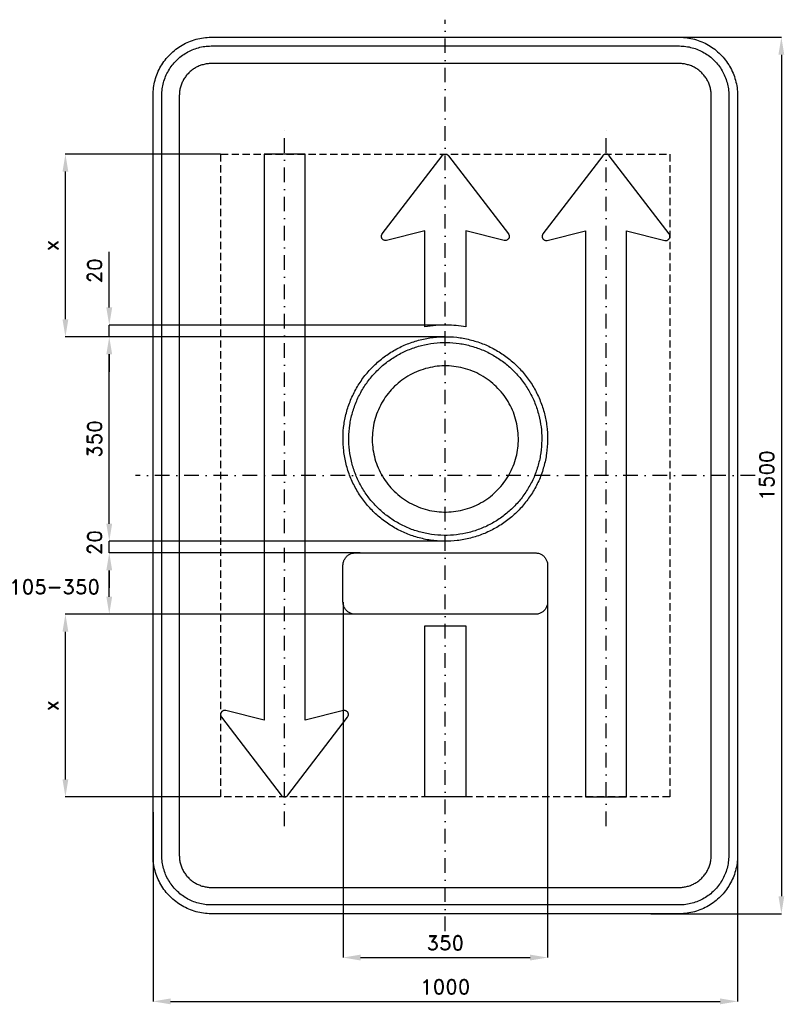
# Model space of a CAD drawing. Header units: millimetres. Extents: x -728 to 580, y -905 to 780.
import ezdxf

# ---------------------------------------------------------------- set-up
doc = ezdxf.new("R2010")
doc.units = ezdxf.units.MM
doc.header["$LTSCALE"] = 5
doc.linetypes.add('ČERCHOVANÁX2', pattern=[2, 1, -0.5, 0, -0.5])
doc.linetypes.add('ČÁRKOVANÁX2', pattern=[1.5, 1, -0.5])
doc.layers.add('Kóty', color=2, linetype='Continuous')
doc.layers.add('Značka', color=7, linetype='Continuous')
doc.styles.get("Standard").update_dxf_attribs({"font": 'romand.shx', "height": 25})
doc.dimstyles.get("Standard").update_dxf_attribs({"dimtxt": 25, "dimasz": 30, "dimexe": 0.18, "dimexo": 0.0625, "dimgap": 12.5, "dimtad": 1, "dimdec": 0, "dimzin": 0, "dimdsep": 46, "dimtxsty": 'Standard', "dimcen": 0.09, "dimadec": 0, "dimazin": 0, "dimtfac": 1, "dimtdec": 0, "dimtofl": 0, "dimtmove": 0, "dimatfit": 3, "dimfxl": 1, "dimtolj": 1, "dimtzin": 0, "dimarcsym": 0})

# ---------------------------------------------------------------- blocks, each defined once
blk = doc.blocks.new('*D0')
at = {"layer": 'Defpoints', "color": 0, "transparency": 16777216}
for p in [(-500, -576.2), (500, -596.8), (500, -900)]:
    blk.add_point(p, dxfattribs=at)
at = {"layer": 'Kóty', "color": 0, "lineweight": -2, "transparency": 16777216}
for p, q in [((-500, -576.2), (-500, -900.2)), ((500, -596.9), (500, -900.2)), ((-470, -900), (470, -900))]:
    blk.add_line(p, q, dxfattribs=at)
at = {"layer": 'Kóty', "color": 0, "transparency": 16777216}
for points in [[(-470, -895), (-470, -905), (-500, -900)], [(470, -895), (470, -905), (500, -900)]]:
    blk.add_solid(points, dxfattribs=at)
at = {"layer": 'Kóty', "color": 0, "transparency": 16777216, "insert": (0, -875), "char_height": 25, "attachment_point": 5}
blk.add_mtext('\\A1;1000', dxfattribs=at)
blk = doc.blocks.new('*D1')
at = {"layer": 'Defpoints', "color": 0, "transparency": 16777216}
for p in [(-574.9, 237.5), (0.1, 237.5), (1.1, -112.5)]:
    blk.add_point(p, dxfattribs=at)
at = {"layer": 'Kóty', "color": 0, "lineweight": -2, "transparency": 16777216}
for p, q in [((0, 237.5), (-575.1, 237.5)), ((-574.9, -82.5), (-574.9, 207.5)), ((1, -112.5), (-575.1, -112.5))]:
    blk.add_line(p, q, dxfattribs=at)
at = {"layer": 'Kóty', "color": 0, "transparency": 16777216}
for points in [[(-579.9, 207.5), (-569.9, 207.5), (-574.9, 237.5)], [(-579.9, -82.5), (-569.9, -82.5), (-574.9, -112.5)]]:
    blk.add_solid(points, dxfattribs=at)
at = {"layer": 'Kóty', "color": 0, "transparency": 16777216, "insert": (-599.9, 62.5), "char_height": 25, "attachment_point": 5, "rotation": 90}
blk.add_mtext('\\A1;350', dxfattribs=at)
blk = doc.blocks.new('*D2')
at = {"layer": 'Defpoints', "color": 0, "transparency": 16777216}
for p in [(-574.9, 257.5), (1.3, 257.5), (-0.9, 237.5)]:
    blk.add_point(p, dxfattribs=at)
at = {"layer": 'Kóty', "color": 0, "lineweight": -2, "transparency": 16777216}
for p, q in [((-574.9, 287.5), (-574.9, 383)), ((1.2, 257.5), (-575.1, 257.5)), ((-1, 237.5), (-575.1, 237.5)), ((-574.9, 207.5), (-574.9, 177.5))]:
    blk.add_line(p, q, dxfattribs=at)
at = {"layer": 'Kóty', "color": 0, "transparency": 16777216}
for points in [[(-579.9, 287.5), (-569.9, 287.5), (-574.9, 257.5)], [(-579.9, 207.5), (-569.9, 207.5), (-574.9, 237.5)]]:
    blk.add_solid(points, dxfattribs=at)
at = {"layer": 'Kóty', "color": 0, "transparency": 16777216, "insert": (-599.9, 350.2), "char_height": 25, "attachment_point": 5, "rotation": 90}
blk.add_mtext('\\A1;20', dxfattribs=at)
blk = doc.blocks.new('*D3')
at = {"layer": 'Defpoints', "color": 0, "transparency": 16777216}
for p in [(-174.953, -216.5), (175.047, -216.5), (175.047, -825)]:
    blk.add_point(p, dxfattribs=at)
at = {"layer": 'Kóty', "color": 0, "lineweight": -2, "transparency": 16777216}
for p, q in [((-174.953, -216.5625), (-174.953, -825.18)), ((175.047, -216.5625), (175.047, -825.18)), ((-144.953, -825), (145.047, -825))]:
    blk.add_line(p, q, dxfattribs=at)
at = {"layer": 'Kóty', "color": 0, "transparency": 16777216}
for points in [[(-144.953, -820), (-144.953, -830), (-174.953, -825)], [(145.047, -820), (145.047, -830), (175.047, -825)]]:
    blk.add_solid(points, dxfattribs=at)
at = {"layer": 'Kóty', "color": 0, "transparency": 16777216, "insert": (0.047, -800), "char_height": 25, "attachment_point": 5}
blk.add_mtext('\\A1;350', dxfattribs=at)
blk = doc.blocks.new('*D4')
at = {"layer": 'Defpoints', "color": 0, "transparency": 16777216}
for p in [(339.6, 750), (351.5, -750), (575, -750)]:
    blk.add_point(p, dxfattribs=at)
at = {"layer": 'Kóty', "color": 0, "lineweight": -2, "transparency": 16777216}
for p, q in [((339.7, 750), (575.2, 750)), ((575, 720), (575, -720)), ((351.5, -750), (575.2, -750))]:
    blk.add_line(p, q, dxfattribs=at)
at = {"layer": 'Kóty', "color": 0, "transparency": 16777216}
for points in [[(570, 720), (580, 720), (575, 750)], [(570, -720), (580, -720), (575, -750)]]:
    blk.add_solid(points, dxfattribs=at)
at = {"layer": 'Kóty', "color": 0, "transparency": 16777216, "insert": (550, 0), "char_height": 25, "attachment_point": 5, "rotation": 90}
blk.add_mtext('\\A1;1500', dxfattribs=at)
blk = doc.blocks.new('*D5')
at = {"layer": 'Defpoints', "color": 0, "transparency": 16777216}
for p in [(-649.9, -237.5), (-148.2, -237.5), (-384.2, -550)]:
    blk.add_point(p, dxfattribs=at)
at = {"layer": 'Kóty', "color": 0, "lineweight": -2, "transparency": 16777216}
for p, q in [((-148.3, -237.5), (-650.1, -237.5)), ((-649.9, -520), (-649.9, -267.5)), ((-384.3, -550), (-650.1, -550))]:
    blk.add_line(p, q, dxfattribs=at)
at = {"layer": 'Kóty', "color": 0, "transparency": 16777216}
for points in [[(-654.9, -267.5), (-644.9, -267.5), (-649.9, -237.5)], [(-654.9, -520), (-644.9, -520), (-649.9, -550)]]:
    blk.add_solid(points, dxfattribs=at)
at = {"layer": 'Kóty', "color": 0, "transparency": 16777216, "insert": (-674.9, -393.7), "char_height": 25, "attachment_point": 5, "rotation": 90}
blk.add_mtext('\\A1;x', dxfattribs=at)
blk = doc.blocks.new('*D6')
at = {"layer": 'Defpoints', "color": 0, "transparency": 16777216}
for p in [(-649.9, 550), (-384.2, 550), (-0.9, 237.5)]:
    blk.add_point(p, dxfattribs=at)
at = {"layer": 'Kóty', "color": 0, "lineweight": -2, "transparency": 16777216}
for p, q in [((-384.3, 550), (-650.1, 550)), ((-649.9, 267.5), (-649.9, 520)), ((-1, 237.5), (-650.1, 237.5))]:
    blk.add_line(p, q, dxfattribs=at)
at = {"layer": 'Kóty', "color": 0, "transparency": 16777216}
for points in [[(-654.9, 520), (-644.9, 520), (-649.9, 550)], [(-654.9, 267.5), (-644.9, 267.5), (-649.9, 237.5)]]:
    blk.add_solid(points, dxfattribs=at)
at = {"layer": 'Kóty', "color": 0, "transparency": 16777216, "insert": (-674.9, 393.8), "char_height": 25, "attachment_point": 5, "rotation": 90}
blk.add_mtext('\\A1;x', dxfattribs=at)

msp = doc.modelspace()

# ---------------------------------------------------------------- linework, layer by layer
at = {"layer": 'Kóty'}
for p, q in [((-574.9, -82.5), (-574.9, 13)), ((1, -112.5), (-575.1, -112.5)), ((-145.5, -132.5), (-575.1, -132.5)), ((-154, -132.5), (-575.1, -132.5)), ((-574.9, -162.5), (-574.9, -192.5)), ((-574.9, -207.5), (-574.9, -162.5)), ((-148.2, -237.5), (-575.1, -237.5))]:
    msp.add_line(p, q, dxfattribs=at)
for points in [[(-574.9, 237.5), (-574.9, 257.5)], [(-574.9, -132.5), (-574.9, -112.5)]]:
    msp.add_lwpolyline(points, dxfattribs=at)
for points in [[(-579.9, -82.5), (-569.9, -82.5), (-574.9, -112.5)], [(-579.9, -162.5), (-569.9, -162.5), (-574.9, -132.5)], [(-579.9, -162.5), (-569.9, -162.5), (-574.9, -132.5)], [(-579.9, -207.5), (-569.9, -207.5), (-574.9, -237.5)]]:
    msp.add_solid(points, dxfattribs=at)
at = {"layer": 'Značka', "color": 6, "linetype": 'ČERCHOVANÁX2', "ltscale": 5}
for points in [[(0, -780), (0, 780)], [(-275, -600), (-275, 600)], [(275, -600), (275, 600)], [(530, 0), (-530, 0)]]:
    msp.add_lwpolyline(points, dxfattribs=at)
at = {"layer": 'Značka', "color": 5}
for points in [[(-400, -750), (-400.4, -750), (-400.8, -750, -0.03218), (-413.7, -749.1, -0.035443), (-426.4, -746.5, -0.036267), (-438.7, -742.3, -0.03442), (-450.2, -736.5, -0.033722), (-461, -729.3, -0.034085), (-470.7, -720.7, -0.034209), (-479.3, -711, -0.034229), (-486.5, -700.2, -0.034044), (-492.3, -688.7, -0.033412), (-496.5, -676.4, -0.034127), (-499.1, -663.7, -0.036745), (-500, -650.8), (-500, -650.4), (-500, -650), (-500, 650), (-500, 650.4), (-500, 650.8, -0.03218), (-499.1, 663.7, -0.035441), (-496.5, 676.4, -0.03627), (-492.3, 688.7, -0.034417), (-486.5, 700.2, -0.033719), (-479.3, 711, -0.034078), (-470.7, 720.7, -0.034208), (-461, 729.3, -0.034227), (-450.2, 736.5, -0.034051), (-438.7, 742.3, -0.033416), (-426.4, 746.5, -0.034129), (-413.7, 749.1, -0.036746), (-400.8, 750), (-400.4, 750), (-400, 750), (400, 750), (400.4, 750), (400.8, 750, -0.032179), (413.7, 749.1, -0.035451), (426.4, 746.5, -0.036282), (438.7, 742.3, -0.034425), (450.2, 736.5, -0.033731), (461, 729.3, -0.034081), (470.7, 720.7, -0.034214), (479.3, 711, -0.034229), (486.5, 700.2, -0.034034), (492.3, 688.6, -0.033411), (496.5, 676.4, -0.034122), (499.1, 663.7, -0.036741), (500, 650.8), (500, 650.4), (500, 650), (500, -650), (500, -650.4), (500, -650.8, -0.032179), (499.1, -663.7, -0.035442), (496.5, -676.4, -0.036264), (492.3, -688.7, -0.034415), (486.5, -700.2, -0.033719), (479.3, -711, -0.034086), (470.7, -720.7, -0.034205), (461, -729.3, -0.03423), (450.2, -736.5, -0.034046), (438.7, -742.3, -0.033413), (426.4, -746.5, -0.034127), (413.7, -749.1, -0.036745), (400.8, -750), (400.4, -750), (400, -750), (-400, -750)], [(-400, -735), (-400.3, -735), (-400.7, -735, -0.03218), (-411.6, -734.2, -0.035443), (-422.4, -732, -0.036267), (-432.9, -728.5, -0.03442), (-442.7, -723.5, -0.033721), (-451.9, -717.4, -0.034085), (-460.1, -710.1, -0.034209), (-467.4, -701.9, -0.034229), (-473.5, -692.7, -0.034045), (-478.4, -682.9, -0.033412), (-482, -672.4, -0.034127), (-484.3, -661.6, -0.036745), (-485, -650.7), (-485, -650.3), (-485, -650), (-485, 650), (-485, 650.3), (-485, 650.7, -0.032181), (-484.2, 661.6, -0.035444), (-482, 672.4, -0.036267), (-478.5, 682.9, -0.034419), (-473.5, 692.7, -0.033711), (-467.4, 701.9, -0.034078), (-460.1, 710.1, -0.034195), (-451.9, 717.4, -0.034219), (-442.7, 723.5, -0.034051), (-432.9, 728.4, -0.033409), (-422.4, 732, -0.034121), (-411.6, 734.3, -0.036745), (-400.7, 735), (-400.3, 735), (-400, 735), (400, 735), (400.3, 735), (400.7, 735, -0.032174), (411.6, 734.2, -0.03544), (422.4, 732, -0.036261), (432.9, 728.5, -0.03443), (442.7, 723.5, -0.033731), (451.9, 717.4, -0.03408), (460.1, 710.1, -0.034212), (467.4, 701.9, -0.03423), (473.5, 692.7, -0.034037), (478.4, 682.9, -0.033418), (482, 672.4, -0.034127), (484.3, 661.6, -0.036751), (485, 650.7), (485, 650.3), (485, 650), (485, -650), (485, -650.3), (485, -650.7, -0.032185), (484.2, -661.6, -0.03545), (482, -672.4, -0.036271), (478.5, -682.9, -0.034419), (473.5, -692.7, -0.033715), (467.4, -701.9, -0.034083), (460.1, -710.1, -0.034209), (451.9, -717.4, -0.034231), (442.7, -723.5, -0.034042), (432.9, -728.4, -0.033411), (422.4, -732, -0.034127), (411.6, -734.3, -0.036745), (400.7, -735), (400.3, -735), (400, -735), (-400, -735)], [(-400, -705), (400, -705), (400.2, -705), (400.4, -705, 0.03218), (407.5, -704.5, 0.035442), (414.5, -703.1, 0.036265), (421.3, -700.8, 0.034422), (427.6, -697.6, 0.033717), (433.6, -693.6, 0.034088), (438.9, -688.9, 0.034212), (443.6, -683.6, 0.034229), (447.6, -677.6, 0.034042), (450.7, -671.3, 0.033412), (453.1, -664.5, 0.034125), (454.5, -657.5, 0.036743), (455, -650.4), (455, -650.2), (455, -650), (455, 650), (455, 650.2), (455, 650.4, 0.032187), (454.5, 657.5, 0.035442), (453.1, 664.5, 0.036278), (450.8, 671.3, 0.034421), (447.6, 677.6, 0.033718), (443.6, 683.5, 0.034078), (438.9, 688.9, 0.034199), (433.6, 693.6, 0.034236), (427.6, 697.6, 0.03403), (421.3, 700.8, 0.033395), (414.5, 703, 0.034109), (407.5, 704.5, 0.036744), (400.4, 705), (400.2, 705), (400, 705), (-400, 705), (-400.2, 705), (-400.4, 705, 0.032171), (-407.5, 704.5, 0.035429), (-414.5, 703, 0.036266), (-421.3, 700.8, 0.034431), (-427.6, 697.6, 0.033735), (-433.6, 693.6, 0.034079), (-438.9, 688.9, 0.034224), (-443.6, 683.5, 0.034235), (-447.6, 677.6, 0.03404), (-450.7, 671.3, 0.033409), (-453.1, 664.5, 0.034125), (-454.5, 657.5, 0.036745), (-455, 650.4), (-455, 650.2), (-455, 650), (-455, -650), (-455, -650.2), (-455, -650.4, 0.03218), (-454.5, -657.5, 0.035443), (-453.1, -664.5, 0.036267), (-450.8, -671.3, 0.034421), (-447.6, -677.6, 0.033721), (-443.6, -683.6, 0.034084), (-438.9, -688.9, 0.034208), (-433.6, -693.6, 0.03423), (-427.6, -697.6, 0.034044), (-421.3, -700.7, 0.033412), (-414.5, -703.1, 0.034127), (-407.5, -704.5, 0.036745), (-400.4, -705), (-400.2, -705), (-400, -705)], [(-310, 550), (-310, -418.5), (-375.7, -402.3), (-375.8, -402.3), (-375.9, -402.2), (-376.8, -402.1, 0.035562), (-377.8, -402.1, 0.033647), (-378.6, -402.2), (-379.4, -402.4), (-380.2, -402.7), (-381, -403.1), (-381.7, -403.6), (-382.3, -404.2), (-382.6, -404.5), (-382.8, -404.7), (-382.9, -404.9), (-383.1, -405.1), (-383.1, -405.2), (-383.2, -405.3), (-383.3, -405.4), (-383.3, -405.5), (-383.5, -405.8), (-383.6, -406), (-383.9, -406.6), (-384.1, -407.2), (-384.3, -408), (-384.3, -408.9), (-384.3, -409.7), (-384.2, -410.6), (-384, -411.4), (-383.7, -412.2), (-383.5, -412.5), (-383.3, -412.8), (-383.2, -413), (-383.1, -413.1), (-383, -413.2), (-382.9, -413.4), (-280.6, -547.2), (-280.5, -547.3), (-280.4, -547.4), (-280, -547.9), (-279.5, -548.4), (-279, -548.8), (-278.4, -549.1), (-277.9, -549.4), (-277.3, -549.6), (-276.7, -549.8), (-276, -549.9), (-275.8, -550), (-275.5, -550), (-275.4, -550), (-275.2, -550), (-275.1, -550), (-275, -550), (-274.9, -550), (-274.8, -550), (-274.6, -550), (-274.4, -550), (-273.9, -549.9), (-273.5, -549.8), (-272.8, -549.7), (-272.2, -549.4), (-271.7, -549.2), (-271.1, -548.8), (-270.6, -548.5), (-270.1, -548), (-270, -547.9), (-269.8, -547.7), (-269.7, -547.5), (-269.6, -547.4), (-269.5, -547.3), (-269.4, -547.2), (-167.1, -413.4), (-167.1, -413.2), (-167, -413.1), (-166.5, -412.4), (-166.1, -411.5), (-165.9, -410.7), (-165.8, -409.9), (-165.7, -409), (-165.8, -408.1), (-166, -407.3), (-166.2, -406.5), (-166.4, -406.2), (-166.5, -405.9), (-166.7, -405.5), (-166.9, -405.2), (-167.5, -404.4), (-168.3, -403.7), (-169, -403.2), (-169.7, -402.8), (-170.5, -402.5), (-171.3, -402.2), (-172.1, -402.1, 0.033812), (-173, -402.1), (-173.3, -402.1), (-173.7, -402.2), (-173.9, -402.2), (-174.1, -402.2), (-174.3, -402.3), (-174.4, -402.3), (-240, -418.5), (-240, 550), (-310, 550)], [(-35, 254.4), (-35, 418.5), (-100.6, 402.3), (-100.8, 402.3), (-100.9, 402.2), (-101.1, 402.2), (-101.3, 402.2), (-101.7, 402.1), (-102, 402.1), (-102.9, 402.1), (-103.7, 402.2), (-104.5, 402.5), (-105.3, 402.8), (-106, 403.2), (-106.7, 403.7), (-107.5, 404.4), (-108.1, 405.2), (-108.3, 405.5), (-108.5, 405.9), (-108.6, 406.2), (-108.8, 406.5), (-109, 407.3, -0.032822), (-109.2, 408.1, -0.032926), (-109.3, 409, -0.032245), (-109.2, 409.9, -0.031801), (-109.1, 410.7, -0.031121), (-108.9, 411.5, -0.034444), (-108.5, 412.4), (-108, 413.1), (-107.9, 413.2), (-107.9, 413.4), (-5.6, 547.2), (-5.5, 547.3), (-5.4, 547.4), (-5.3, 547.5), (-5.2, 547.7), (-5.1, 547.9), (-4.9, 548), (-4.4, 548.5), (-3.9, 548.8), (-3.3, 549.2), (-2.8, 549.4), (-2.2, 549.7), (-1.5, 549.8), (-1.1, 549.9), (-0.6, 550), (-0.4, 550), (-0.2, 550), (-0.1, 550), (0, 550), (0.1, 550), (0.2, 550), (0.4, 550), (0.5, 550), (0.8, 550), (1, 549.9), (1.7, 549.8), (2.3, 549.6), (2.9, 549.4), (3.4, 549.1), (4, 548.8), (4.5, 548.4), (5, 547.9), (5.4, 547.4), (5.5, 547.3), (5.6, 547.2), (107.9, 413.4), (108, 413.2), (108.1, 413.1), (108.2, 413), (108.3, 412.8), (108.5, 412.5), (108.6, 412.2, -0.032141), (109, 411.4, -0.033466), (109.2, 410.6, -0.033414), (109.3, 409.7, -0.032207), (109.3, 408.9, -0.031995), (109.3, 408, -0.032199), (109.1, 407.2, -0.024491), (108.9, 406.6), (108.6, 406), (108.5, 405.8), (108.3, 405.5), (108.3, 405.4), (108.2, 405.3), (108.1, 405.2), (108, 405.1), (107.9, 404.9), (107.8, 404.7), (107.6, 404.5), (107.3, 404.2), (106.7, 403.6), (106, 403.1), (105.2, 402.7), (104.4, 402.4), (103.6, 402.2), (102.7, 402.1), (101.8, 402.1), (100.9, 402.2), (100.8, 402.3), (100.7, 402.3), (35, 418.5), (35, 254.3, 0.007728), (18.8, 256.4, 0.023447), (2.6, 257.5, 0.02719), (-16.2, 256.6, 0.008943), (-35, 254.4)], [(310, -550), (310, 418.5), (375.7, 402.3), (375.8, 402.3), (375.9, 402.2), (376.8, 402.1, 0.035553), (377.8, 402.1, 0.033647), (378.6, 402.2), (379.4, 402.4), (380.2, 402.7), (381, 403.1), (381.7, 403.6), (382.3, 404.2), (382.6, 404.5), (382.8, 404.7), (382.9, 404.9), (383.1, 405.1), (383.1, 405.2), (383.2, 405.3), (383.3, 405.4), (383.3, 405.5), (383.5, 405.8), (383.6, 406), (383.9, 406.6), (384.1, 407.2), (384.3, 408), (384.3, 408.9), (384.3, 409.7), (384.2, 410.6), (384, 411.4), (383.7, 412.2), (383.5, 412.5), (383.3, 412.8), (383.2, 413), (383.1, 413.1), (383, 413.2), (382.9, 413.4), (280.6, 547.2), (280.5, 547.3), (280.4, 547.4), (280, 547.9), (279.5, 548.4), (279, 548.8), (278.4, 549.1), (277.9, 549.4), (277.3, 549.6), (276.7, 549.8), (276, 549.9), (275.8, 550), (275.5, 550), (275.4, 550), (275.2, 550), (275.1, 550), (275, 550), (274.9, 550), (274.8, 550), (274.6, 550), (274.4, 550), (273.9, 549.9), (273.5, 549.8), (272.8, 549.7), (272.2, 549.4), (271.7, 549.2), (271.1, 548.8), (270.6, 548.5), (270.1, 548), (270, 547.9), (269.8, 547.7), (269.7, 547.5), (269.6, 547.4), (269.5, 547.3), (269.4, 547.2), (167.1, 413.4), (167.1, 413.2), (167, 413.1), (166.5, 412.4), (166.1, 411.5), (165.9, 410.7), (165.8, 409.9), (165.7, 409), (165.8, 408.1), (166, 407.3), (166.2, 406.5), (166.4, 406.2), (166.5, 405.9), (166.7, 405.5), (166.9, 405.2), (167.5, 404.4), (168.3, 403.7), (169, 403.2), (169.7, 402.8), (170.5, 402.5), (171.3, 402.2), (172.2, 402.1, 0.033806), (173, 402.1), (173.3, 402.1), (173.7, 402.2), (173.9, 402.2), (174.1, 402.2), (174.2, 402.3), (174.4, 402.3), (240, 418.5), (240, -550), (310, -550)], [(175, 62.5), (175, 61.4), (175, 60.2, -0.032166), (173.3, 37.4, -0.035721), (168.5, 15, -0.036662), (161, -6.6, -0.034752), (150.4, -27, -0.034036), (137.5, -45.9, -0.034452), (122.2, -62.9, -0.034562), (104.8, -77.8, -0.034429), (85.6, -90.2, -0.034387), (64.9, -100.1, -0.034415), (43.1, -107.1, -0.034422), (20.6, -111.4, -0.034418), (-2.2, -112.5, -0.034419), (-25.1, -110.8, -0.034417), (-47.5, -105.9, -0.034417), (-69.1, -98.4, -0.034416), (-89.4, -87.9, -0.034416), (-108.3, -75, -0.034413), (-125.3, -59.6, -0.034416), (-140.2, -42.3, -0.034417), (-152.6, -23, -0.034415), (-162.6, -2.4, -0.034416), (-169.6, 19.4, -0.034417), (-173.8, 41.9, -0.034417), (-174.9, 64.8, -0.034418), (-173.2, 87.6, -0.034419), (-168.4, 110, -0.034415), (-160.8, 131.6, -0.034415), (-150.3, 152, -0.034417), (-137.4, 170.9, -0.034415), (-122.1, 187.9, -0.034417), (-104.7, 202.8, -0.034415), (-85.5, 215.2, -0.034418), (-64.8, 225.1, -0.034417), (-43, 232.1, -0.034414), (-20.5, 236.4, -0.034418), (2.3, 237.5, -0.034416), (25.2, 235.8, -0.034419), (47.5, 230.9, -0.034412), (69.2, 223.4, -0.034417), (89.5, 212.9, -0.034415), (108.4, 200, -0.034402), (125.4, 184.6, -0.034413), (140.3, 167.3, -0.034484), (152.7, 148, -0.034415), (162.6, 127.4, -0.034075), (169.7, 105.6, -0.032793), (173.8, 84.2, -0.034265), (175, 62.5)], [(-154, -237.5), (-154, -237.5), (-154.1, -237.5, -0.03222), (-156.8, -237.3, -0.035448), (-159.5, -236.8, -0.036285), (-162.1, -235.9, -0.034416), (-164.5, -234.7, -0.033703), (-166.8, -233.1, -0.034089), (-168.8, -231.3, -0.034222), (-170.6, -229.3, -0.034233), (-172.1, -227, -0.034041), (-173.3, -224.6, -0.033418), (-174.2, -222, -0.034133), (-174.8, -219.4, -0.036746), (-175, -216.7), (-175, -216.6), (-175, -216.5), (-175, -153.5), (-175, -153.4), (-175, -153.3, -0.032174), (-174.8, -150.6, -0.035448), (-174.2, -148, -0.036264), (-173.3, -145.4, -0.034411), (-172.1, -143, -0.033715), (-170.6, -140.7, -0.034082), (-168.8, -138.7, -0.03419), (-166.8, -136.8, -0.034227), (-164.5, -135.3, -0.034056), (-162.1, -134.1, -0.033443), (-159.5, -133.2, -0.034148), (-156.8, -132.7, -0.036767), (-154.1, -132.5), (-154, -132.5), (-154, -132.5), (154, -132.5), (154.1, -132.5), (154.2, -132.5, -0.032219), (156.9, -132.7, -0.035448), (159.6, -133.2, -0.036285), (162.2, -134.1, -0.034421), (164.6, -135.3, -0.033715), (166.9, -136.8, -0.034082), (168.9, -138.7, -0.034205), (170.7, -140.7, -0.034233), (172.2, -143, -0.034061), (173.4, -145.4, -0.03345), (174.3, -148, -0.034155), (174.9, -150.6, -0.036768), (175, -153.3), (175, -153.4), (175, -153.5), (175, -216.5), (175, -216.6), (175, -216.7, -0.032219), (174.9, -219.4, -0.035448), (174.3, -222, -0.036285), (173.4, -224.6, -0.034421), (172.2, -227, -0.033715), (170.7, -229.3, -0.034082), (168.9, -231.3, -0.034205), (166.9, -233.2, -0.034233), (164.6, -234.7, -0.034061), (162.2, -235.9, -0.03345), (159.6, -236.8, -0.034155), (156.9, -237.3, -0.036768), (154.2, -237.5), (154.1, -237.5), (154, -237.5), (-154, -237.5)]]:
    msp.add_lwpolyline(points, format="xyb", dxfattribs=at)
at = {"layer": 'Značka', "color": 6, "linetype": 'ČÁRKOVANÁX2', "ltscale": 2.5}
msp.add_lwpolyline([(-384.2, -550), (-384.2, 550), (384.3, 550), (384.3, -550), (-384.2, -550)], dxfattribs=at)
at = {"layer": 'Značka', "color": 1}
for points in [[(165, 62.5), (165, 61.4), (165, 60.3, -0.03217), (163.4, 38.8, -0.035725), (158.9, 17.7, -0.036668), (151.8, -2.7, -0.034756), (141.8, -21.9, -0.03404), (129.7, -39.7, -0.034454), (115.2, -55.7, -0.034557), (98.8, -69.8, -0.034423), (80.7, -81.5, -0.034391), (61.2, -90.8, -0.034416), (40.7, -97.4, -0.034426), (19.4, -101.4, -0.034418), (-2.1, -102.5, -0.03442), (-23.6, -100.9, -0.034415), (-44.7, -96.3, -0.034417), (-65.1, -89.2, -0.034414), (-84.3, -79.3, -0.034414), (-102.1, -67.1, -0.034416), (-118.1, -52.6, -0.034418), (-132.2, -36.3, -0.034415), (-143.9, -18.1, -0.034418), (-153.3, 1.3, -0.034418), (-159.9, 21.9, -0.034417), (-163.9, 43.1, -0.034415), (-164.9, 64.7, -0.034416), (-163.3, 86.2, -0.034416), (-158.8, 107.3, -0.034418), (-151.6, 127.7, -0.034417), (-141.8, 146.9, -0.034415), (-129.6, 164.7, -0.034417), (-115.1, 180.7, -0.034416), (-98.7, 194.8, -0.034416), (-80.6, 206.5, -0.034415), (-61.1, 215.8, -0.034416), (-40.6, 222.4, -0.034418), (-19.4, 226.4, -0.034418), (2.2, 227.5, -0.034417), (23.7, 225.9, -0.034418), (44.8, 221.3, -0.034419), (65.2, 214.2, -0.034419), (84.4, 204.3, -0.034414), (102.2, 192.1, -0.034407), (118.2, 177.6, -0.034415), (132.3, 161.3, -0.034487), (144, 143.1, -0.034419), (153.4, 123.7, -0.034073), (160, 103.1, -0.032789), (163.9, 83, -0.034268), (165, 62.5)], [(125, 62.5), (125, 63.3), (125, 64.1, 0.032167), (123.8, 80.4, 0.035724), (120.4, 96.4, 0.036669), (115, 111.9, 0.034757), (107.5, 126.4, 0.034044), (98.2, 139.9, 0.034455), (87.3, 152, 0.034559), (74.9, 162.7, 0.034428), (61.1, 171.6, 0.03439), (46.4, 178.7, 0.034415), (30.8, 183.7, 0.034422), (14.7, 186.7, 0.03441), (-1.6, 187.5, 0.034414), (-17.9, 186.3, 0.034417), (-33.9, 182.8, 0.034416), (-49.3, 177.4, 0.034418), (-63.9, 169.9, 0.034415), (-77.4, 160.7, 0.034416), (-89.5, 149.7, 0.034419), (-100.2, 137.3, 0.034417), (-109, 123.6, 0.034417), (-116.1, 108.8, 0.034417), (-121.1, 93.3, 0.034415), (-124.1, 77.2, 0.034415), (-124.9, 60.9, 0.034415), (-123.7, 44.6, 0.034415), (-120.3, 28.6, 0.034415), (-114.9, 13.1, 0.034418), (-107.4, -1.4, 0.034417), (-98.2, -14.9, 0.034417), (-87.2, -27, 0.034417), (-74.8, -37.7, 0.034415), (-61, -46.6, 0.034415), (-46.3, -53.7, 0.034415), (-30.7, -58.7, 0.03442), (-14.7, -61.7, 0.034418), (1.7, -62.5, 0.03441), (18, -61.3, 0.03442), (34, -57.8, 0.034418), (49.4, -52.4, 0.034418), (64, -44.9, 0.034419), (77.5, -35.7, 0.034406), (89.6, -24.7, 0.03441), (100.2, -12.3, 0.034485), (109.1, 1.4, 0.034422), (116.2, 16.2, 0.034078), (121.2, 31.7, 0.032787), (124.2, 47, 0.034263), (125, 62.5)]]:
    msp.add_lwpolyline(points, format="xyb", dxfattribs=at)
at = {"layer": 'Značka', "color": 5}
msp.add_lwpolyline([(35, -257.5), (35, -550), (-35, -550), (-35, -257.5), (35, -257.5)], dxfattribs=at)

# ---------------------------------------------------------------- texts
at = {"layer": 'Kóty', "insert": (-599.9, -115), "char_height": 25, "attachment_point": 5, "rotation": 90}
msp.add_mtext('\\A1;20', dxfattribs=at)
at = {"layer": 'Kóty', "insert": (-668.4, -190.7), "char_height": 25, "attachment_point": 5}
msp.add_mtext('\\A1;105-350', dxfattribs=at)

# ---------------------------------------------------------------- dimensions: what is measured, and where the dimension line sits
at = {"layer": 'Kóty'}
for base, p1, p2, picture, middle in [((575, -750), (339.6, 750), (351.5, -750), '*D4', (550, 0)), ((-574.9, 257.5), (-0.9, 237.5), (1.3, 257.5), '*D2', (-599.9, 350.2)), ((-574.9, 237.5), (1.1, -112.5), (0.1, 237.5), '*D1', (-599.9, 62.5))]:
    dim = msp.add_linear_dim(base=base, p1=p1, p2=p2, angle=90, dimstyle='Standard', dxfattribs=at)
    dim.commit()
    dim.dimension.update_dxf_attribs({"geometry": picture, "text_midpoint": middle})
for base, p1, p2, picture, middle in [((-649.9, 550), (-0.9, 237.5), (-384.2, 550), '*D6', (-674.9, 393.8)), ((-649.9, -237.5), (-384.2, -550), (-148.2, -237.5), '*D5', (-674.9, -393.7))]:
    dim = msp.add_linear_dim(base=base, p1=p1, p2=p2, angle=90, text='x', dimstyle='Standard', dxfattribs=at)
    dim.commit()
    dim.dimension.update_dxf_attribs({"geometry": picture, "text_midpoint": middle})
for base, p1, p2, picture, middle in [((175, -825), (-175, -216.5), (175, -216.5), '*D3', (0, -800)), ((500, -900), (-500, -576.2), (500, -596.8), '*D0', (0, -875))]:
    dim = msp.add_linear_dim(base=base, p1=p1, p2=p2, dimstyle='Standard', dxfattribs=at)
    dim.commit()
    dim.dimension.update_dxf_attribs({"geometry": picture, "text_midpoint": middle})

doc.saveas('drawing.dxf')
